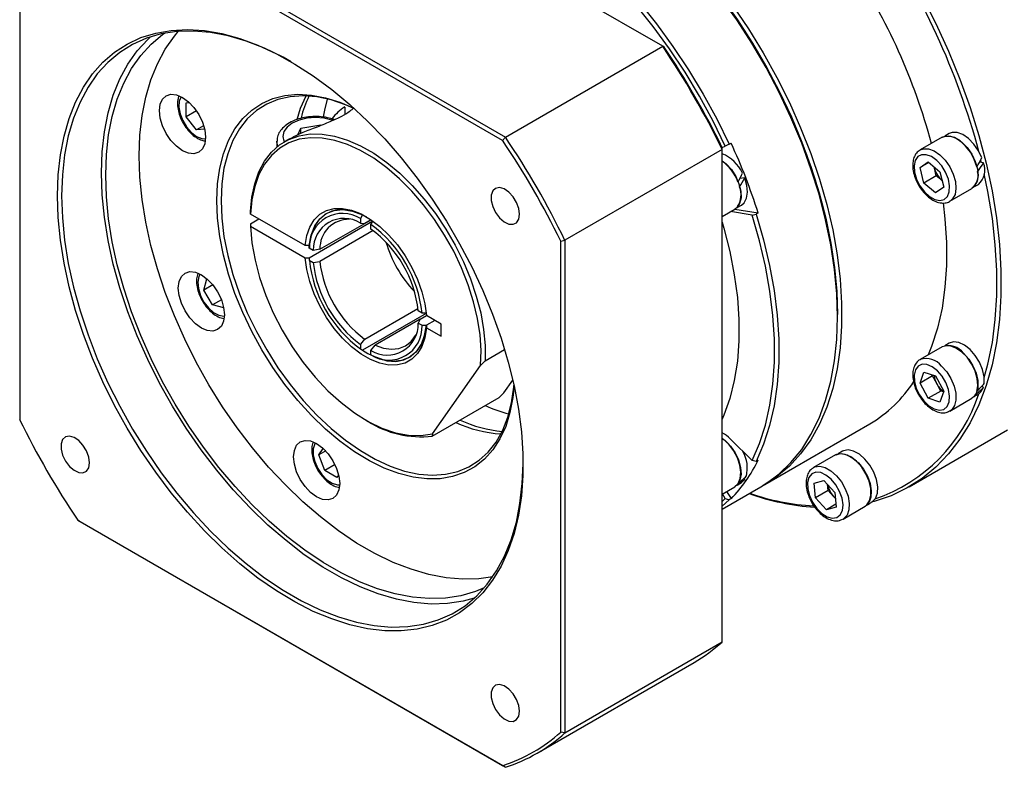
# Model space of a CAD drawing. Header units: millimetres. Extents: x 2126 to 3163, y 267 to 1000.
# Tile 3 of 8: x 2329 to 2445, y 422 to 510. Entities that reach past the tile are written whole.
import ezdxf

# ---------------------------------------------------------------- set-up
doc = ezdxf.new("R2010")
doc.units = ezdxf.units.MM
doc.layers.add('1轮廓实线层', color=7, linetype='Continuous')

msp = doc.modelspace()

# ---------------------------------------------------------------- linework, layer by layer
at = {"layer": '1轮廓实线层', "linetype": 'Continuous', "lineweight": 30}
for p, q in [((2404.95, 507.29), (2354.66, 536.33)), ((2336.1, 525.61), (2386.39, 496.58)), ((2386.06, 496.2), (2335.93, 525.14)), ((2329.07, 521.17), (2329.07, 463.29)), ((2386.39, 496.58), (2404.95, 507.29)), ((2405.12, 507.2), (2404.95, 507.29)), ((2348.72, 500.64), (2349.07, 500.67)), ((2348.72, 498.99), (2348.72, 500.64)), ((2349.92, 499.68), (2348.72, 498.99)), ((2367.43, 500.13), (2367.43, 499.27)), ((2349.95, 497.45), (2348.72, 498.99)), ((2350.77, 497.92), (2349.95, 497.45)), ((2350.88, 497.53), (2349.95, 497.45)), ((2361.88, 496.86), (2362.25, 497.65)), ((2362.25, 497.65), (2364.59, 498.01)), ((2362.25, 497.02), (2362.25, 497.65)), ((2360.92, 496.39), (2360.35, 496.06)), ((2386.39, 496.58), (2386.06, 496.2)), ((2437.93, 496.58), (2435.34, 495.07)), ((2438.75, 497), (2438.23, 496.69)), ((2359.42, 496.09), (2359.42, 495.4)), ((2411.98, 495.12), (2393.42, 484.41)), ((2411.95, 495.36), (2412.34, 495.51)), ((2411.98, 495.12), (2411.98, 495.31)), ((2411.98, 437.05), (2411.98, 495.12)), ((2412.78, 495.73), (2412.34, 495.51)), ((2412.78, 495.73), (2413.02, 495.87)), ((2442.59, 493.57), (2442.51, 493.92)), ((2435.32, 492.98), (2436.27, 493.65)), ((2436.36, 493.58), (2435.32, 492.98)), ((2435.76, 491.16), (2435.32, 492.98)), ((2436.27, 493.65), (2437.67, 492.5)), ((2436.99, 493.06), (2437.02, 492.92)), ((2437.02, 492.92), (2436.99, 493.06)), ((2437.24, 492.01), (2437.02, 492.92)), ((2442.8, 493.53), (2442.34, 493.62)), ((2414.63, 491.76), (2414.05, 491.71)), ((2437.24, 492.01), (2435.76, 491.16)), ((2437.93, 491.45), (2437.24, 492.01)), ((2437.67, 492.5), (2438.11, 490.68)), ((2437.16, 490.01), (2435.76, 491.16)), ((2438.11, 490.68), (2437.16, 490.01)), ((2438.84, 489.01), (2441.43, 490.51)), ((2441.68, 490.71), (2442.21, 491.01)), ((2411.98, 487.22), (2413.47, 488.08)), ((2413.46, 488.07), (2416.22, 487.64)), ((2413.72, 488.27), (2414.24, 488.57)), ((2438.87, 489.03), (2438.84, 489.01)), ((2356.31, 487.51), (2356.31, 487.79)), ((2362.76, 483.79), (2356.31, 487.51)), ((2356.31, 486.36), (2357.3, 486.94)), ((2369.53, 487.41), (2369.29, 486.98)), ((2369.29, 486.98), (2369.29, 486.45)), ((2415.49, 487.39), (2412.97, 487.79)), ((2415.49, 487.39), (2415.97, 487.5)), ((2416.22, 487.64), (2415.97, 487.5)), ((2356.31, 486.36), (2356.31, 486.08)), ((2356.31, 486.08), (2362.76, 482.36)), ((2363.25, 482.36), (2370.75, 486.69)), ((2364.49, 483.35), (2370.53, 486.84)), ((2370.53, 486.84), (2369.78, 486.41)), ((2370.52, 486.27), (2370.77, 486.7)), ((2370.52, 485.74), (2370.52, 486.27)), ((2370.78, 485.56), (2364.49, 481.93)), ((2363.25, 483.79), (2362.76, 483.79)), ((2363.25, 483.5), (2363.25, 483.79)), ((2363.71, 483.23), (2363.25, 483.5)), ((2392.92, 484.31), (2393.42, 484.41)), ((2392.92, 426.43), (2392.92, 484.31)), ((2393.42, 484.41), (2393.42, 426.33)), ((2362.76, 482.36), (2363.25, 482.36)), ((2363.25, 482.36), (2363.25, 482.07)), ((2364.49, 483.35), (2363.71, 483.23)), ((2363.25, 482.07), (2363.71, 481.81)), ((2363.71, 481.81), (2364.49, 481.93)), ((2350.81, 478.55), (2351.17, 479.88)), ((2351.86, 479.16), (2350.81, 478.55)), ((2351.82, 476.8), (2350.81, 478.55)), ((2352.87, 477.41), (2351.82, 476.8)), ((2353.15, 476.44), (2351.82, 476.8)), ((2369.78, 472.76), (2376.07, 476.39)), ((2377.03, 475.8), (2369.53, 471.47)), ((2376.56, 475.82), (2376.1, 476.08)), ((2376.31, 475.1), (2377.06, 475.54)), ((2377.06, 475.82), (2376.56, 475.82)), ((2378.82, 474.51), (2377.06, 475.53)), ((2425.59, 475.37), (2425.59, 475.66)), ((2376.31, 475.1), (2371.02, 472.05)), ((2376.31, 475.1), (2376.1, 474.65)), ((2376.1, 474.65), (2376.56, 474.39)), ((2376.56, 474.39), (2377.06, 474.39)), ((2378.05, 474.96), (2377.06, 474.39)), ((2377.06, 474.39), (2377.06, 474.1)), ((2377.06, 474.1), (2378.82, 473.09)), ((2378.82, 473.09), (2378.82, 474.51)), ((2369.29, 472.15), (2369.29, 471.62)), ((2437.93, 471.85), (2435.34, 470.35)), ((2438.75, 472.27), (2438.23, 471.97)), ((2369.29, 471.62), (2369.53, 471.47)), ((2370.52, 470.9), (2370.52, 471.43)), ((2370.77, 470.76), (2370.52, 470.9)), ((2383.99, 470.2), (2386.3, 471.53)), ((2377.79, 461.58), (2383.46, 469.65)), ((2383.99, 470.2), (2383.46, 469.65)), ((2435.32, 467.57), (2435.76, 468.88)), ((2436.8, 468.42), (2435.32, 467.57)), ((2435.76, 468.88), (2437.16, 468.42)), ((2436.8, 468.42), (2436.84, 468.52)), ((2437.28, 467.53), (2436.8, 468.42)), ((2437.16, 468.42), (2438.11, 466.64)), ((2386.2, 466.44), (2387.26, 467.94)), ((2436.27, 465.79), (2435.32, 467.57)), ((2437.76, 466.64), (2437.28, 467.53)), ((2442.8, 467.06), (2442.63, 467.22)), ((2385.67, 465.89), (2386.2, 466.44)), ((2437.76, 466.64), (2436.27, 465.79)), ((2438.11, 466.64), (2437.67, 465.32)), ((2438.08, 466.54), (2437.76, 466.64)), ((2441.68, 465.98), (2442.21, 466.28)), ((2377.75, 461.32), (2385.67, 465.89)), ((2437.67, 465.32), (2436.27, 465.79)), ((2438.84, 464.28), (2441.43, 465.78)), ((2369.9, 463.23), (2370.15, 463.08)), ((2417.02, 455.63), (2429.4, 462.77)), ((2377.79, 461.58), (2377.75, 461.32)), ((2434.02, 455.34), (2445.65, 462.05)), ((2412.95, 460.98), (2415.49, 458.44)), ((2364.36, 459.1), (2364.9, 459.86)), ((2365.18, 459.58), (2364.36, 459.1)), ((2365.08, 457.26), (2364.36, 459.1)), ((2425.35, 459.11), (2422.75, 457.61)), ((2426.16, 459.53), (2425.64, 459.23)), ((2366.28, 457.96), (2365.08, 457.26)), ((2415.97, 458.35), (2415.49, 458.44)), ((2415.97, 458.35), (2416.22, 458.5)), ((2366.51, 456.44), (2365.08, 457.26)), ((2366.71, 456.73), (2366.51, 456.44)), ((2422.71, 457.58), (2422.75, 457.61)), ((2413.72, 455.55), (2414.24, 455.85)), ((2414.24, 455.85), (2414.63, 456.21)), ((2414.63, 456.21), (2414.54, 456.33)), ((2422.82, 455.79), (2423.98, 456.09)), ((2422.97, 454.06), (2422.82, 455.79)), ((2423.98, 456.09), (2425.28, 454.66)), ((2424.46, 454.92), (2424.39, 455.64)), ((2411.98, 454.49), (2413.47, 455.36)), ((2411.98, 452.72), (2416.53, 455.34)), ((2412.34, 453.96), (2411.99, 454.5)), ((2412.48, 454.79), (2413.02, 453.95)), ((2424.46, 454.92), (2422.97, 454.06)), ((2425.11, 454.2), (2424.46, 454.92)), ((2425.28, 454.66), (2425.43, 452.94)), ((2411.98, 453.6), (2412.34, 453.96)), ((2412.78, 453.81), (2411.98, 453.05)), ((2412.34, 453.96), (2412.78, 453.81)), ((2413.02, 453.95), (2412.78, 453.81)), ((2424.28, 452.64), (2422.97, 454.06)), ((2425.4, 453.29), (2424.28, 452.64)), ((2425.35, 453.95), (2425.11, 454.2)), ((2429.1, 453.24), (2429.49, 453.46)), ((2425.43, 452.94), (2424.28, 452.64)), ((2426.25, 451.55), (2428.85, 453.05)), ((2335.93, 451.4), (2386.06, 422.47)), ((2336.1, 451.31), (2335.93, 451.4)), ((2386.39, 422.27), (2336.1, 451.31)), ((2426.25, 451.55), (2426.19, 451.51)), ((2393.42, 426.33), (2411.98, 437.05)), ((2390.12, 423.93), (2408.68, 434.64)), ((2393.42, 426.33), (2392.92, 426.43)), ((2386.06, 422.47), (2386.39, 422.27))]:
    msp.add_line(p, q, dxfattribs=at)
at = {"layer": '1轮廓实线层', "linetype": 'Continuous', "lineweight": 30, "flags": 128}
for points in [[(2394.91, 528.81), (2396.64, 527.75), (2398.96, 526.16), (2401.24, 524.38), (2403.5, 522.43), (2405.7, 520.31), (2407.84, 518.04), (2409.91, 515.62), (2411.89, 513.08), (2413.78, 510.42), (2415.55, 507.67), (2417.21, 504.83), (2418.74, 501.93), (2420.13, 498.98), (2421.38, 496), (2422.48, 493), (2423.42, 490.01), (2424.19, 487.03), (2424.8, 484.09), (2425.24, 481.21), (2425.5, 478.39), (2425.59, 475.66)], [(2425.59, 475.66), (2425.57, 477.01), (2425.39, 479.79), (2425.04, 482.64), (2424.52, 485.56), (2423.83, 488.52), (2422.97, 491.5), (2421.95, 494.5), (2420.78, 497.49), (2419.45, 500.46), (2417.99, 503.39), (2416.4, 506.26), (2414.68, 509.06), (2412.85, 511.76), (2410.91, 514.36), (2408.89, 516.85), (2406.78, 519.19), (2404.61, 521.39), (2402.38, 523.43), (2400.1, 525.3), (2397.8, 526.98), (2395.48, 528.47), (2394.91, 528.81)], [(2390.92, 522.92), (2393.26, 521.18), (2395.56, 519.26), (2397.83, 517.17), (2400.03, 514.91), (2402.16, 512.5), (2404.2, 509.95), (2406.15, 507.28), (2408, 504.51), (2409.72, 501.65), (2411.32, 498.72), (2412.78, 495.73)], [(2412.34, 495.51), (2410.89, 498.48), (2409.31, 501.39), (2407.59, 504.24), (2405.76, 506.99), (2403.83, 509.64), (2401.79, 512.17), (2399.68, 514.56), (2397.49, 516.81), (2395.24, 518.89), (2392.95, 520.8), (2390.63, 522.52)], [(2425.59, 475.37), (2425.5, 478.12), (2425.24, 480.96), (2424.8, 483.87), (2424.18, 486.84), (2423.4, 489.84), (2422.45, 492.86), (2421.35, 495.88), (2420.09, 498.88), (2418.68, 501.86), (2417.14, 504.78), (2415.47, 507.64), (2413.68, 510.42), (2411.78, 513.09)], [(2435.56, 513.19), (2437.19, 509.97), (2438.68, 506.7), (2440.03, 503.4), (2441.22, 500.09), (2442.25, 496.79), (2443.12, 493.5), (2443.82, 490.25), (2444.34, 487.05), (2444.7, 483.92), (2444.87, 480.86), (2444.87, 477.91), (2444.7, 475.06), (2444.34, 472.33), (2443.82, 469.74), (2443.12, 467.29), (2442.25, 465.01), (2441.22, 462.89), (2440.03, 460.96), (2438.68, 459.22), (2437.19, 457.67), (2435.56, 456.33), (2433.79, 455.21), (2431.91, 454.3), (2429.9, 453.61), (2429.59, 453.53)], [(2413.24, 512.05), (2415.08, 509.33), (2416.82, 506.51), (2418.42, 503.61), (2419.9, 500.66), (2421.23, 497.67), (2422.42, 494.65), (2423.44, 491.63), (2424.31, 488.62), (2425.01, 485.64), (2425.53, 482.7), (2425.89, 479.82), (2426.06, 477.02), (2426.06, 474.32), (2425.89, 471.72), (2425.53, 469.26), (2425.01, 466.93), (2424.31, 464.75), (2423.44, 462.74), (2422.42, 460.9), (2421.23, 459.25), (2419.9, 457.8), (2418.42, 456.55), (2416.82, 455.51), (2416.77, 455.49)], [(2333.53, 489.66), (2333.61, 492.13), (2333.87, 494.48), (2334.3, 496.71), (2334.9, 498.79), (2335.67, 500.71), (2336.59, 502.46), (2337.67, 504.03), (2338.9, 505.41), (2340.27, 506.58), (2341.77, 507.56), (2343.38, 508.31), (2345.12, 508.85), (2346.95, 509.17), (2348.87, 509.27), (2350.86, 509.14), (2352.92, 508.78), (2355.04, 508.21), (2357.19, 507.42), (2359.36, 506.41), (2361.54, 505.2), (2363.72, 503.79), (2365.89, 502.19), (2368.02, 500.42), (2370.11, 498.47), (2372.14, 496.37), (2374.1, 494.12), (2375.97, 491.75), (2377.76, 489.26), (2379.43, 486.68), (2380.99, 484.01), (2382.43, 481.28), (2383.72, 478.5), (2384.88, 475.69), (2385.88, 472.87), (2386.73, 470.06), (2387.41, 467.27), (2387.93, 464.52), (2388.27, 461.83), (2388.45, 459.22), (2388.45, 456.69), (2388.27, 454.28), (2387.93, 451.99), (2387.41, 449.84), (2386.73, 447.83), (2385.88, 446), (2384.88, 444.34), (2383.72, 442.86), (2382.43, 441.58), (2380.99, 440.5), (2379.43, 439.64), (2377.76, 438.99), (2375.97, 438.56), (2374.1, 438.35), (2372.14, 438.37), (2370.11, 438.61), (2368.02, 439.08), (2365.89, 439.76), (2363.72, 440.66), (2361.54, 441.77), (2359.36, 443.08), (2357.19, 444.58), (2355.04, 446.27), (2352.92, 448.14), (2350.86, 450.16), (2348.87, 452.34), (2346.95, 454.65), (2345.12, 457.08), (2343.38, 459.62), (2341.77, 462.25), (2340.27, 464.95), (2338.9, 467.71), (2337.67, 470.5), (2336.59, 473.32), (2335.67, 476.14), (2334.9, 478.94), (2334.3, 481.71), (2333.87, 484.43), (2333.61, 487.09), (2333.53, 489.66)], [(2361.12, 505.45), (2360.15, 505.99), (2357.96, 507.05), (2355.8, 507.89), (2353.67, 508.51), (2351.59, 508.91), (2349.57, 509.08), (2347.63, 509.03), (2345.78, 508.74), (2344.03, 508.23), (2342.39, 507.5), (2340.87, 506.55), (2339.48, 505.39), (2338.23, 504.03), (2337.14, 502.47), (2336.2, 500.72), (2335.42, 498.81), (2334.81, 496.73), (2334.37, 494.5), (2334.11, 492.14), (2334.02, 489.66)], [(2343.18, 494.37), (2343.26, 496.81), (2343.52, 499.13), (2343.95, 501.31), (2344.55, 503.35), (2345.32, 505.24), (2346.24, 506.95), (2347.32, 508.48), (2347.79, 509.04)], [(2338.72, 492.37), (2338.81, 494.85), (2339.07, 497.21), (2339.51, 499.44), (2340.12, 501.52), (2340.9, 503.44), (2341.84, 505.18), (2342.94, 506.74), (2344.18, 508.11), (2344.49, 508.39)], [(2339.22, 492.09), (2339.3, 494.52), (2339.56, 496.84), (2339.99, 499.03), (2340.59, 501.07), (2341.36, 502.95), (2342.28, 504.66), (2343.36, 506.2), (2344.58, 507.54), (2345.94, 508.67), (2346.14, 508.82)], [(2345.55, 499.7), (2345.64, 500.46), (2345.91, 501.06), (2346.35, 501.46), (2346.91, 501.64), (2347.57, 501.57), (2348.27, 501.27), (2348.98, 500.76), (2349.63, 500.06), (2350.2, 499.24), (2350.63, 498.34), (2350.9, 497.42), (2350.99, 496.56), (2350.9, 495.8), (2350.63, 495.19), (2350.2, 494.79), (2349.63, 494.62), (2348.98, 494.68), (2348.27, 494.98), (2347.57, 495.5), (2346.91, 496.19), (2346.35, 497.02), (2345.91, 497.92), (2345.64, 498.83), (2345.55, 499.7)], [(2348.12, 501.35), (2347.9, 500.82), (2347.86, 500.13), (2348, 499.34), (2348.31, 498.53), (2348.77, 497.78), (2349.33, 497.14), (2349.95, 496.67)], [(2352.33, 489.09), (2352.42, 491.06), (2352.68, 492.91), (2353.11, 494.62), (2353.71, 496.17), (2354.47, 497.56), (2355.39, 498.76), (2356.45, 499.76), (2357.64, 500.55), (2358.95, 501.13), (2360.37, 501.49), (2361.89, 501.63), (2363.49, 501.54), (2365.15, 501.22), (2366.85, 500.69), (2368.51, 499.98)], [(2368.57, 499.92), (2367.53, 500.38), (2365.81, 500.96), (2364.14, 501.32), (2362.52, 501.45), (2360.99, 501.35), (2359.55, 501.03), (2358.22, 500.48), (2357.01, 499.71), (2355.93, 498.72), (2355.01, 497.54), (2354.23, 496.17), (2353.62, 494.62), (2353.18, 492.91), (2352.92, 491.06), (2352.83, 489.09)], [(2361.81, 498.67), (2362.22, 500), (2362.86, 501.44)], [(2364.92, 498.97), (2365.06, 499.77), (2365.38, 501.07)], [(2365.97, 498.56), (2365.89, 498.59), (2364.96, 498.81), (2363.97, 498.88), (2362.97, 498.81), (2362.04, 498.59), (2361.24, 498.23), (2360.63, 497.77), (2360.25, 497.24), (2360.12, 496.66), (2360.25, 496.09), (2360.28, 496.02)], [(2349.95, 496.67), (2350.57, 496.42), (2350.99, 496.39)], [(2356.31, 487.79), (2356.47, 489.5), (2356.8, 491.06), (2357.3, 492.48), (2357.96, 493.73), (2358.78, 494.79), (2359.74, 495.66), (2360.83, 496.31), (2362.04, 496.75), (2363.36, 496.96), (2364.76, 496.94), (2366.23, 496.7), (2367.74, 496.24), (2369.29, 495.56), (2370.85, 494.67), (2372.4, 493.58), (2373.93, 492.31), (2375.4, 490.87), (2376.81, 489.28), (2378.13, 487.56), (2379.36, 485.74), (2380.46, 483.83), (2381.44, 481.86), (2382.27, 479.86), (2382.95, 477.84), (2383.47, 475.85), (2383.82, 473.89), (2383.99, 472), (2383.99, 470.2)], [(2383.46, 469.65), (2383.51, 471.4), (2383.4, 473.26), (2383.1, 475.18), (2382.64, 477.16), (2382.01, 479.16), (2381.22, 481.15), (2380.29, 483.12), (2379.22, 485.03), (2378.03, 486.87), (2376.73, 488.6), (2375.35, 490.21), (2373.9, 491.67), (2372.39, 492.96), (2370.85, 494.08), (2369.3, 494.99), (2367.76, 495.7), (2366.25, 496.2), (2364.78, 496.46), (2363.38, 496.51), (2362.06, 496.32), (2360.85, 495.91), (2359.75, 495.28), (2358.79, 494.43), (2357.97, 493.39), (2357.3, 492.16), (2356.8, 490.75), (2356.47, 489.2), (2356.31, 487.51)], [(2437.93, 496.58), (2438.31, 496.71), (2438.92, 496.7)], [(2442.01, 493.07), (2441.71, 493.95), (2441.26, 494.79), (2440.69, 495.53), (2440.05, 496.13), (2439.37, 496.53), (2438.72, 496.7), (2438.14, 496.63), (2437.96, 496.54)], [(2442.62, 494.12), (2442.22, 494.98), (2441.68, 495.76), (2441.05, 496.41), (2440.38, 496.88), (2439.71, 497.12), (2439.11, 497.13), (2438.75, 497)], [(2438.92, 496.7), (2439.58, 496.46), (2440.25, 496), (2440.88, 495.35), (2441.42, 494.58), (2441.83, 493.72), (2442.08, 492.85), (2442.16, 492.04), (2442.05, 491.33), (2441.76, 490.79), (2441.43, 490.51)], [(2359.53, 495.5), (2359.42, 496.01), (2359.42, 496.1)], [(2435.34, 495.07), (2435.71, 495.21), (2436.32, 495.2)], [(2436.32, 495.2), (2436.98, 494.96), (2437.66, 494.5), (2438.28, 493.85), (2438.82, 493.07), (2439.23, 492.22), (2439.49, 491.35), (2439.56, 490.54), (2439.45, 489.83), (2439.16, 489.29), (2438.87, 489.03)], [(2384.91, 444.74), (2383.27, 444.5), (2381.36, 444.44), (2379.38, 444.61), (2377.34, 445), (2375.25, 445.62), (2373.13, 446.44), (2370.98, 447.48), (2368.83, 448.72), (2366.68, 450.16), (2364.56, 451.79), (2362.47, 453.59), (2360.43, 455.56), (2358.45, 457.67), (2356.54, 459.93), (2354.72, 462.31), (2353, 464.79), (2351.39, 467.37), (2349.9, 470.03), (2348.54, 472.74), (2347.32, 475.49), (2346.24, 478.26), (2345.32, 481.04), (2344.55, 483.81), (2343.95, 486.54), (2343.52, 489.22), (2343.26, 491.84), (2343.18, 494.37)], [(2436.06, 494.51), (2435.5, 494.51), (2435.05, 494.28), (2434.75, 493.82), (2434.61, 493.19), (2434.67, 492.43), (2434.91, 491.63), (2435.31, 490.84), (2435.83, 490.14), (2436.43, 489.59), (2437.06, 489.23), (2437.66, 489.11), (2438.17, 489.23), (2438.55, 489.59), (2438.77, 490.14), (2438.81, 490.84), (2438.66, 491.63), (2438.34, 492.43), (2437.87, 493.19), (2437.3, 493.82), (2436.68, 494.28), (2436.06, 494.51)], [(2411.98, 493.8), (2412.44, 493.43), (2413.06, 492.75), (2413.57, 491.95), (2413.94, 491.08), (2414.16, 490.22), (2414.19, 489.43), (2414.03, 488.76), (2413.71, 488.26), (2413.47, 488.08)], [(2382.7, 442.21), (2381.41, 441.86), (2379.56, 441.57), (2377.62, 441.52), (2375.6, 441.69), (2373.52, 442.09), (2371.39, 442.71), (2369.23, 443.56), (2367.04, 444.61), (2364.85, 445.88), (2362.66, 447.34), (2360.5, 449), (2358.37, 450.83), (2356.29, 452.84), (2354.28, 454.99), (2352.33, 457.29), (2350.48, 459.71), (2348.73, 462.25), (2347.09, 464.87), (2345.57, 467.57), (2344.18, 470.34), (2342.94, 473.14), (2341.84, 475.96), (2340.9, 478.79), (2340.12, 481.61), (2339.51, 484.39), (2339.07, 487.13), (2338.81, 489.79), (2338.72, 492.37)], [(2383.89, 443.42), (2382.85, 442.99), (2381.13, 442.49), (2379.31, 442.21), (2377.4, 442.16), (2375.42, 442.33), (2373.38, 442.72), (2371.29, 443.33), (2369.17, 444.16), (2367.02, 445.2), (2364.87, 446.44), (2362.72, 447.88), (2360.6, 449.5), (2358.51, 451.3), (2356.47, 453.27), (2354.49, 455.39), (2352.58, 457.64), (2350.76, 460.02), (2349.04, 462.51), (2347.43, 465.09), (2345.94, 467.74), (2344.58, 470.45), (2343.36, 473.2), (2342.28, 475.98), (2341.36, 478.75), (2340.59, 481.52), (2339.99, 484.25), (2339.56, 486.94), (2339.3, 489.55), (2339.22, 492.09)], [(2414.24, 488.57), (2414.55, 488.83), (2414.84, 489.37), (2414.96, 490.07), (2414.88, 490.89), (2414.63, 491.76)], [(2442.9, 468.23), (2443.33, 469.8), (2443.85, 472.37), (2444.2, 475.08), (2444.38, 477.92), (2444.38, 480.85), (2444.2, 483.89), (2443.85, 487), (2443.33, 490.18), (2442.9, 492.25)], [(2388.05, 487.48), (2387.96, 488.17), (2387.7, 488.88), (2387.29, 489.55), (2386.78, 490.1), (2386.23, 490.47), (2385.7, 490.62), (2385.23, 490.54), (2384.89, 490.23), (2384.71, 489.73), (2384.71, 489.09), (2384.89, 488.38), (2385.23, 487.68), (2385.7, 487.06), (2386.23, 486.6), (2386.78, 486.33), (2387.29, 486.3), (2387.7, 486.49), (2387.96, 486.9), (2388.05, 487.48)], [(2334.02, 489.66), (2334.11, 487.08), (2334.37, 484.41), (2334.81, 481.68), (2335.42, 478.9), (2336.2, 476.08), (2337.14, 473.25), (2338.23, 470.42), (2339.48, 467.62), (2340.87, 464.86), (2342.39, 462.16), (2344.03, 459.53), (2345.78, 457), (2347.63, 454.58), (2349.57, 452.28), (2351.59, 450.12), (2353.67, 448.12), (2355.8, 446.29), (2357.96, 444.63), (2360.15, 443.16), (2362.34, 441.9), (2364.53, 440.84), (2366.69, 440), (2368.82, 439.38), (2370.9, 438.98), (2372.91, 438.8), (2374.86, 438.86), (2376.71, 439.14), (2378.46, 439.65), (2380.1, 440.38), (2381.62, 441.33), (2383.01, 442.49), (2384.25, 443.86), (2385.35, 445.42), (2386.29, 447.16), (2387.07, 449.08), (2387.68, 451.16), (2388.11, 453.39), (2388.38, 455.75), (2388.47, 458.08)], [(2387.42, 467.22), (2387.28, 465.89), (2386.93, 464.11), (2386.42, 462.47), (2385.74, 461), (2384.9, 459.71), (2383.91, 458.61), (2382.79, 457.71), (2381.53, 457.02), (2380.16, 456.55), (2378.69, 456.3), (2377.13, 456.28), (2375.5, 456.48), (2373.82, 456.9), (2372.09, 457.55), (2370.34, 458.41), (2368.59, 459.47), (2366.85, 460.72), (2365.15, 462.16), (2363.49, 463.76), (2361.89, 465.51), (2360.37, 467.4), (2358.95, 469.4), (2357.64, 471.5), (2356.45, 473.67), (2355.39, 475.89), (2354.47, 478.15), (2353.71, 480.41), (2353.11, 482.66), (2352.68, 484.87), (2352.42, 487.02), (2352.33, 489.09)], [(2352.83, 489.09), (2352.92, 487.01), (2353.18, 484.86), (2353.62, 482.64), (2354.23, 480.39), (2355.01, 478.12), (2355.93, 475.87), (2357.01, 473.64), (2358.22, 471.48), (2359.55, 469.39), (2360.99, 467.4), (2362.52, 465.53), (2364.14, 463.8), (2365.81, 462.23), (2367.53, 460.83), (2369.28, 459.61), (2371.03, 458.6), (2372.78, 457.8), (2374.5, 457.21), (2376.17, 456.85), (2377.78, 456.72), (2379.32, 456.82), (2380.76, 457.15), (2382.09, 457.7), (2383.3, 458.47), (2384.37, 459.45), (2385.3, 460.63), (2386.07, 462.01), (2386.68, 463.56), (2387.12, 465.26), (2387.39, 467.11), (2387.4, 467.29)], [(2362.76, 483.79), (2362.94, 484.96), (2363.29, 485.98), (2363.81, 486.83), (2364.47, 487.49), (2365.26, 487.94), (2366.17, 488.18), (2367.17, 488.18), (2368.24, 487.97), (2369.35, 487.53), (2370.47, 486.88), (2371.57, 486.04), (2372.64, 485.03), (2373.64, 483.87), (2374.55, 482.59), (2375.34, 481.22), (2376.01, 479.79), (2376.52, 478.34), (2376.87, 476.91), (2377.06, 475.53)], [(2370.03, 487.16), (2369.02, 487.64), (2367.91, 487.95), (2366.87, 488.03), (2365.91, 487.86), (2365.07, 487.46), (2364.37, 486.83), (2363.82, 485.99), (2363.45, 484.97), (2363.25, 483.79)], [(2363.25, 483.79), (2363.46, 485.03), (2363.88, 486.1), (2364.48, 486.96), (2365.25, 487.57), (2366.18, 487.94), (2367.22, 488.03), (2368.35, 487.85), (2369.53, 487.41)], [(2438.05, 488.82), (2438.26, 486.96), (2438.44, 484.17), (2438.44, 481.46), (2438.26, 478.87), (2437.91, 476.4), (2437.38, 474.07), (2436.68, 471.89), (2436.28, 470.89)], [(2415.49, 458.44), (2416.37, 460.45), (2417.07, 462.63), (2417.61, 464.96), (2417.96, 467.43), (2418.14, 470.03), (2418.14, 472.74), (2417.96, 475.55), (2417.61, 478.43), (2417.07, 481.38), (2416.37, 484.37), (2415.49, 487.39)], [(2415.97, 487.5), (2416.85, 484.46), (2417.56, 481.44), (2418.1, 478.48), (2418.46, 475.57), (2418.64, 472.75), (2418.64, 470.02), (2418.46, 467.4), (2418.1, 464.91), (2417.56, 462.57), (2416.85, 460.38), (2415.97, 458.35)], [(2356.31, 486.08), (2356.48, 484.12), (2356.84, 482.09), (2357.38, 480.01), (2358.1, 477.92), (2358.99, 475.85), (2360.04, 473.81), (2361.22, 471.86), (2362.53, 470), (2363.94, 468.26), (2365.43, 466.68), (2366.99, 465.27), (2368.59, 464.06), (2370.21, 463.05), (2371.82, 462.28), (2373.41, 461.73), (2374.95, 461.43), (2376.41, 461.38), (2377.79, 461.58)], [(2369.29, 486.45), (2369.76, 486.41), (2369.78, 486.41)], [(2411.98, 486.55), (2412.18, 485.86), (2412.88, 483.08), (2413.4, 480.34), (2413.76, 477.67), (2413.94, 475.07), (2413.94, 472.56), (2413.76, 470.16), (2413.4, 467.9), (2412.88, 465.77), (2412.18, 463.8), (2411.98, 463.34)], [(2377.06, 474.1), (2376.87, 472.93), (2376.52, 471.91), (2376.01, 471.05), (2375.34, 470.39), (2374.55, 469.94), (2373.64, 469.71), (2372.64, 469.7), (2371.57, 469.92), (2370.47, 470.36), (2369.35, 471), (2368.24, 471.84), (2367.17, 472.86), (2366.17, 474.02), (2365.26, 475.3), (2364.47, 476.67), (2363.81, 478.1), (2363.29, 479.54), (2362.94, 480.97), (2362.76, 482.36)], [(2347.79, 478.78), (2347.88, 479.54), (2348.15, 480.14), (2348.58, 480.54), (2349.15, 480.72), (2349.8, 480.65), (2350.51, 480.35), (2351.21, 479.84), (2351.87, 479.15), (2352.43, 478.32), (2352.87, 477.42), (2353.14, 476.5), (2353.23, 475.64), (2353.14, 474.88), (2352.87, 474.28), (2352.43, 473.88), (2351.87, 473.7), (2351.21, 473.77), (2350.51, 474.07), (2349.8, 474.58), (2349.15, 475.27), (2348.58, 476.1), (2348.15, 477), (2347.88, 477.91), (2347.79, 478.78)], [(2350.36, 480.43), (2350.21, 480.13), (2350.09, 479.49), (2350.16, 478.73), (2350.41, 477.92), (2350.82, 477.13), (2351.35, 476.44), (2351.96, 475.9), (2352.58, 475.57), (2353.17, 475.47), (2353.23, 475.47)], [(2416.53, 455.34), (2417.14, 455.72), (2418.68, 456.86), (2420.09, 458.21), (2421.35, 459.76), (2422.45, 461.51), (2423.4, 463.43), (2424.18, 465.53), (2424.8, 467.79), (2425.24, 470.19), (2425.5, 472.72), (2425.59, 475.37)], [(2369.53, 471.47), (2370.15, 471.08), (2371.29, 470.54), (2372.39, 470.22), (2373.44, 470.14), (2374.39, 470.31), (2375.23, 470.71), (2375.94, 471.34), (2376.48, 472.18), (2376.86, 473.2), (2377.06, 474.39)], [(2377.06, 474.39), (2376.84, 473.14), (2376.43, 472.07), (2375.83, 471.22), (2375.05, 470.6), (2374.13, 470.24), (2373.09, 470.14), (2371.96, 470.32), (2370.77, 470.76)], [(2371.02, 472.05), (2372.01, 471.7), (2372.96, 471.56), (2373.83, 471.65), (2374.6, 471.95), (2375.25, 472.47), (2375.76, 473.18), (2375.83, 473.31)], [(2369.78, 472.76), (2369.76, 472.74), (2369.29, 472.15)], [(2370.52, 471.43), (2371, 472.03), (2371.02, 472.05)], [(2442.01, 466.6), (2442.13, 467.3), (2442.06, 468.12), (2441.81, 468.98), (2441.4, 469.84), (2440.86, 470.62), (2440.22, 471.26), (2439.55, 471.71), (2438.89, 471.95), (2438.38, 471.96)], [(2442.9, 467.52), (2442.89, 468.3), (2442.7, 469.16), (2442.34, 470.03), (2441.83, 470.84), (2441.23, 471.53), (2440.56, 472.05), (2439.89, 472.35), (2439.26, 472.43), (2438.75, 472.27)], [(2440.45, 471.09), (2441.06, 470.4), (2441.56, 469.6), (2441.93, 468.73), (2442.13, 467.87), (2442.14, 467.08), (2441.98, 466.42), (2441.65, 465.94), (2441.43, 465.78)], [(2437.36, 469.04), (2436.75, 469.51), (2436.12, 469.77), (2435.56, 469.8), (2435.09, 469.58), (2434.77, 469.15), (2434.62, 468.53), (2434.66, 467.78), (2434.88, 466.98), (2435.26, 466.18), (2435.77, 465.47), (2436.37, 464.9), (2437, 464.53), (2437.6, 464.39), (2438.12, 464.48), (2438.52, 464.81), (2438.76, 465.35), (2438.81, 466.03), (2438.68, 466.82), (2438.38, 467.63), (2437.93, 468.39), (2437.36, 469.04)], [(2437.85, 469.59), (2438.46, 468.9), (2438.96, 468.1), (2439.33, 467.23), (2439.53, 466.37), (2439.55, 465.58), (2439.38, 464.92), (2439.05, 464.44), (2438.83, 464.28)], [(2442.21, 466.28), (2442.51, 466.53), (2442.8, 467.06)], [(2337.3, 458.18), (2337.21, 458.86), (2336.95, 459.57), (2336.54, 460.24), (2336.03, 460.79), (2335.48, 461.16), (2334.95, 461.32), (2334.48, 461.23), (2334.14, 460.93), (2333.96, 460.43), (2333.96, 459.79), (2334.14, 459.08), (2334.48, 458.38), (2334.95, 457.76), (2335.48, 457.29), (2336.03, 457.02), (2336.54, 456.99), (2336.95, 457.19), (2337.21, 457.6), (2337.3, 458.18)], [(2361.39, 458.88), (2361.48, 459.64), (2361.75, 460.24), (2362.18, 460.64), (2362.75, 460.82), (2363.4, 460.75), (2364.11, 460.45), (2364.81, 459.94), (2365.47, 459.24), (2366.03, 458.42), (2366.47, 457.52), (2366.74, 456.6), (2366.83, 455.74), (2366.74, 454.98), (2366.47, 454.37), (2366.03, 453.97), (2365.47, 453.8), (2364.81, 453.86), (2364.11, 454.16), (2363.4, 454.68), (2362.75, 455.37), (2362.18, 456.2), (2361.75, 457.1), (2361.48, 458.01), (2361.39, 458.88)], [(2363.96, 460.53), (2363.9, 460.43), (2363.71, 459.84), (2363.71, 459.12), (2363.9, 458.32), (2364.25, 457.52), (2364.74, 456.78), (2365.32, 456.18), (2365.95, 455.77), (2366.56, 455.57), (2366.83, 455.57)], [(2411.94, 461.1), (2412.33, 460.8), (2412.96, 460.15)], [(2413.84, 455.75), (2414.09, 456.33), (2414.17, 457.06), (2414.05, 457.9), (2413.76, 458.77), (2413.31, 459.61), (2412.75, 460.36), (2412.1, 460.96), (2411.98, 461.05)], [(2412.96, 460.15), (2413.49, 459.36), (2413.89, 458.51), (2414.13, 457.64), (2414.19, 456.83), (2414.07, 456.14), (2413.78, 455.61), (2413.47, 455.36)], [(2425.35, 459.11), (2425.51, 459.19), (2426.08, 459.27), (2426.73, 459.12), (2427.4, 458.74), (2428.05, 458.16), (2428.63, 457.43), (2429.1, 456.6)], [(2428.83, 453.08), (2429.02, 453.22), (2429.36, 453.7), (2429.53, 454.36), (2429.51, 455.15), (2429.31, 456.01), (2428.94, 456.88), (2428.43, 457.68), (2427.81, 458.36), (2427.15, 458.87), (2426.48, 459.17), (2425.85, 459.23), (2425.37, 459.07)], [(2429.67, 453.57), (2430.06, 453.98), (2430.29, 454.59), (2430.33, 455.34), (2430.18, 456.19), (2429.86, 457.06), (2429.39, 457.89), (2428.81, 458.62), (2428.16, 459.19), (2427.48, 459.55), (2426.84, 459.69), (2426.27, 459.59), (2426.16, 459.53)], [(2425.83, 454.81), (2425.39, 455.58), (2424.84, 456.24), (2424.22, 456.73), (2423.6, 457.02), (2423.02, 457.07), (2422.54, 456.88), (2422.21, 456.46), (2422.04, 455.86), (2422.06, 455.12), (2422.26, 454.32), (2422.63, 453.52), (2423.13, 452.8), (2423.72, 452.21), (2424.35, 451.82), (2424.95, 451.65), (2425.49, 451.72), (2425.9, 452.03), (2426.16, 452.55), (2426.23, 453.22), (2426.12, 454), (2425.83, 454.81)], [(2422.75, 457.61), (2422.91, 457.69), (2423.48, 457.77), (2424.13, 457.62), (2424.8, 457.24), (2425.45, 456.66), (2426.03, 455.93), (2426.5, 455.1)], [(2429.1, 456.6), (2429.42, 455.73), (2429.56, 454.89), (2429.53, 454.13), (2429.31, 453.52), (2428.93, 453.1), (2428.85, 453.05)], [(2426.5, 455.1), (2426.82, 454.23), (2426.97, 453.39), (2426.93, 452.63), (2426.71, 452.02), (2426.33, 451.6), (2426.25, 451.55)], [(2425.11, 454.2), (2425.26, 454.05), (2425.34, 453.98)], [(2388.05, 428.88), (2387.96, 429.56), (2387.7, 430.28), (2387.29, 430.95), (2386.78, 431.49), (2386.23, 431.87), (2385.7, 432.02), (2385.23, 431.94), (2384.89, 431.63), (2384.71, 431.13), (2384.71, 430.49), (2384.89, 429.78), (2385.23, 429.08), (2385.7, 428.46), (2386.23, 427.99), (2386.78, 427.73), (2387.29, 427.69), (2387.7, 427.89), (2387.96, 428.3), (2388.05, 428.88)]]:
    msp.add_lwpolyline(points, dxfattribs=at)
at = {"layer": '1轮廓实线层', "linetype": 'Continuous', "lineweight": 30}
for centre, radius, start, end in [((2358.56, 472.34), 86.69, 15.0869, 34.4631), ((2366.46, 476.89), 72.72, 15.1039, 33.3251), ((2322.31, 451.47), 99.73, 25.9604, 34.0396), ((2322.9, 451.81), 99.14, 26.0301, 33.9699), ((2375.05, 495.71), 13.15, 154.2614, 166.201), ((2371.27, 494.39), 6.91, 123.7842, 140.6667), ((2303.84, 440.81), 99.14, 26.0301, 33.9699), ((2303.75, 440.75), 99.73, 25.9604, 34.0396), ((2348.92, 466.26), 70.61, 17.6216, 24.7898), ((2410.23, 490.42), 4.55, 24.9128, 67.4774), ((2408.76, 489.41), 5.41, 20.39, 53.5781), ((2439.8, 493.62), 2.87, 193.9731, 229.4934), ((2440.75, 492.68), 2.22, 310.9966, 22.4124), ((2440.32, 492.04), 1.85, 306.2318, 14.4244), ((2411.67, 489.8), 2.53, 325.9053, 21.0783), ((2367.18, 483.66), 3.93, 57.6251, 182.3856), ((2367.36, 483.35), 3.65, 58.1428, 181.868), ((2367.92, 483.47), 3.42, 88.7466, 181.887), ((2361.73, 474.23), 14.91, 6.1284, 53.8716), ((2362.27, 474.53), 13.92, 6.3829, 53.6171), ((2385.71, 488.07), 13.96, 196.081, 223.9136), ((2378.08, 483.66), 14.91, 186.1284, 233.8716), ((2377.54, 483.35), 13.92, 186.3829, 233.6171), ((2377.7, 483.44), 13.3, 186.5618, 233.4382), ((2372.45, 474.53), 3.65, 238.1428, 1.868), ((2372.63, 474.22), 3.93, 237.6251, 2.3856), ((2438.69, 469.79), 2.19, 36.4448, 110.1459), ((2436.06, 468.2), 2.27, 37.803, 108.3182), ((2439.58, 468.8), 2.63, 187.1337, 208.9093), ((2421.49, 476.24), 15.61, 300.4076, 327.1098), ((2439.62, 468.75), 2.64, 207.358, 234.6763), ((2423.69, 472.43), 19.55, 288.9232, 341.7663), ((2390.87, 480.18), 16.73, 245.7792, 255.9341), ((2418.15, 506.8), 99.14, 206.0301, 213.9699), ((2376.44, 472.88), 11.64, 237.3127, 276.4814), ((2386.78, 476.45), 14.89, 245.2358, 266.4713), ((2387.34, 476.89), 15.06, 245.2824, 264.9835), ((2409.71, 457.79), 4.54, 44.5588, 60.0862), ((2410.93, 457.54), 4.01, 346.1995, 29.3464), ((2400.34, 466.26), 17.68, 315.8625, 333.9362), ((2427.21, 456.14), 2.85, 190.2799, 222.6255), ((2425.05, 482.76), 29.91, 250.6405, 265.8323), ((2424.63, 482.46), 29.43, 251.3189, 266.337), ((2398.92, 451.52), 19.49, 300.0279, 312.0473), ((2380.05, 440.8), 19.3, 288.1534, 311.8574), ((2380.41, 440.75), 19.42, 287.9475, 312.0632)]:
    msp.add_arc(centre, radius, start, end, dxfattribs=at)
for centre, major_axis, ratio, start_param, end_param in [((2439.68, 493.54), (3.77, 5.44), 0.332292, 4.854586, 5.042689), ((2440.48, 494), (3.77, 5.44), 0.332292, 4.666483, 4.854586), ((2411.72, 491.11), (3.37, 5.53), 0.26938, 4.908973, 5.097076), ((2412.51, 491.57), (3.37, 5.53), 0.26938, 4.72087, 4.908973), ((2439.68, 468.82), (5.06, 4.62), 0.46764, 4.745334, 4.933437), ((2440.48, 469.27), (5.06, 4.62), 0.46764, 4.557231, 4.745334), ((2412.51, 458.84), (5.49, 4.14), 0.491243, 4.573227, 4.727281), ((2411.72, 458.39), (5.49, 4.14), 0.491243, 4.727281, 4.915385), ((2427.1, 456.08), (6.2, 2.99), 0.498185, 4.86109, 4.892195)]:
    msp.add_ellipse(centre, major_axis=major_axis, ratio=ratio, start_param=start_param, end_param=end_param, dxfattribs=at)
for points, knots in [([(2347.86, 501.41), (2347.81, 501.27), (2347.69, 500.93), (2347.68, 500.27), (2347.82, 499.48), (2348.11, 498.66), (2348.55, 497.89), (2349.09, 497.19), (2349.61, 496.72), (2350.06, 496.42), (2350.47, 496.21), (2350.76, 496.16), (2350.93, 496.13)], [0, 0, 0, 0, 0.074739, 0.189073, 0.307444, 0.426049, 0.544363, 0.66294, 0.782354, 0.846978, 0.911469, 1, 1, 1, 1]), ([(2360.93, 496.36), (2361.26, 496.55), (2361.95, 496.93), (2363.51, 497.54), (2365.24, 498.2), (2366.77, 498.87), (2367.87, 499.49), (2368.26, 499.82), (2368.44, 499.96)], [0, 0, 0, 0, 0.177163, 0.368923, 0.56194, 0.727706, 0.877091, 1, 1, 1, 1]), ([(2366.2, 498.64), (2365.94, 498.72), (2365.37, 498.9), (2364.42, 499.02), (2363.41, 499.01), (2362.42, 498.87), (2361.51, 498.59), (2360.7, 498.18), (2360.07, 497.67), (2359.65, 497.09), (2359.43, 496.56), (2359.44, 496.22), (2359.45, 496.11)], [0, 0, 0, 0, 0.095524, 0.204415, 0.313105, 0.422061, 0.531695, 0.642607, 0.755083, 0.853625, 0.947567, 1, 1, 1, 1]), ([(2435.35, 495.05), (2435.26, 495), (2435, 494.87), (2434.7, 494.45), (2434.49, 493.87), (2434.43, 493.17), (2434.53, 492.39), (2434.8, 491.57), (2435.2, 490.78), (2435.72, 490.07), (2436.33, 489.47), (2436.99, 489.04), (2437.65, 488.8), (2438.27, 488.8), (2438.69, 488.89), (2438.85, 489.03), (2438.87, 489.05)], [0, 0, 0, 0, 0.038665, 0.111919, 0.185905, 0.264313, 0.346123, 0.428506, 0.510655, 0.592883, 0.675602, 0.759349, 0.844477, 0.917689, 0.987987, 1, 1, 1, 1]), ([(2350.08, 480.5), (2350.02, 480.29), (2349.91, 479.86), (2349.95, 479.11), (2350.13, 478.3), (2350.48, 477.49), (2350.94, 476.74), (2351.51, 476.08), (2352.15, 475.57), (2352.71, 475.27), (2353.05, 475.22), (2353.16, 475.21)], [0, 0, 0, 0, 0.1097575, 0.2259024, 0.3447019, 0.4632629, 0.5816603, 0.7005071, 0.8204357, 0.9422325, 1, 1, 1, 1]), ([(2435.36, 470.35), (2435.34, 470.34), (2435.14, 470.27), (2434.86, 469.96), (2434.57, 469.43), (2434.44, 468.78), (2434.47, 468.03), (2434.66, 467.23), (2435, 466.42), (2435.46, 465.66), (2436.03, 465.01), (2436.67, 464.49), (2437.33, 464.16), (2437.96, 464.05), (2438.47, 464.09), (2438.72, 464.25), (2438.81, 464.31)], [0, 0, 0, 0, 0.006346, 0.080711, 0.154052, 0.230651, 0.311652, 0.394518, 0.47722, 0.559806, 0.642704, 0.726353, 0.811305, 0.887298, 0.959132, 1, 1, 1, 1]), ([(2363.69, 460.59), (2363.67, 460.53), (2363.55, 460.28), (2363.52, 459.72), (2363.58, 458.96), (2363.83, 458.14), (2364.21, 457.34), (2364.71, 456.62), (2365.31, 456), (2365.96, 455.55), (2366.46, 455.31), (2366.73, 455.3), (2366.76, 455.3)], [0, 0, 0, 0, 0.034665, 0.146658, 0.264095, 0.382861, 0.50129, 0.619734, 0.738801, 0.859222, 0.981632, 1, 1, 1, 1]), ([(2422.71, 457.55), (2422.61, 457.49), (2422.35, 457.33), (2422.07, 456.89), (2421.88, 456.28), (2421.85, 455.56), (2421.98, 454.77), (2422.28, 453.95), (2422.7, 453.18), (2423.24, 452.48), (2423.86, 451.91), (2424.53, 451.51), (2425.19, 451.32), (2425.76, 451.32), (2426.04, 451.47), (2426.16, 451.52)], [0, 0, 0, 0, 0.045502, 0.12041, 0.197078, 0.278431, 0.362763, 0.447322, 0.531666, 0.61618, 0.701276, 0.787531, 0.875161, 0.949469, 1, 1, 1, 1])]:
    msp.add_open_spline(points, degree=3, knots=knots, dxfattribs=at)

doc.saveas('drawing.dxf')
